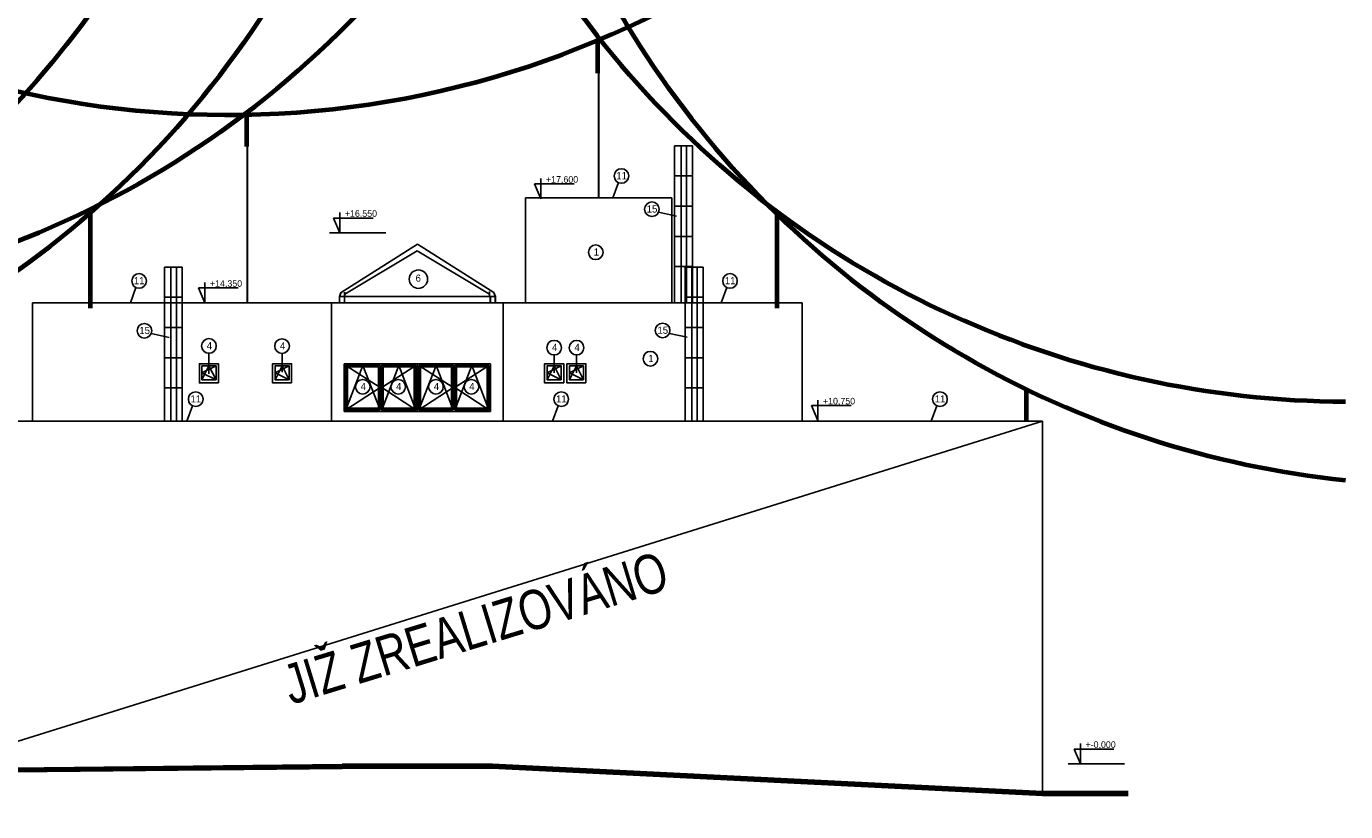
# Model space of a CAD drawing. Header units: millimetres. Extents: x 434746 to 672760, y -61647 to 206428.
# Tile 20 of 24: x 565697 to 607163, y 130606 to 155299. Entities that reach past the tile are written whole.
import ezdxf

# ---------------------------------------------------------------- set-up
doc = ezdxf.new("R2010")
doc.units = ezdxf.units.MM
doc.linetypes.add('ACAD_ISO03W100', pattern=[30, 12, -18])
doc.layers.add('1NP-Rozpiska', color=7, linetype='Continuous', lineweight=30)
doc.layers.add('E-uzemneni_vnejsi', color=240, linetype='Continuous', lineweight=30)
doc.layers.add('pohledy', color=1, linetype='Continuous')
doc.layers.add('stav', color=7, linetype='Continuous')
doc.styles.add('SPIRITTXTSTYLE1', font='ROMAN')

# ---------------------------------------------------------------- blocks, each defined once
blk = doc.blocks.new('A$C4D0F5495')
at = {"layer": 'pohledy', "color": 2, "linetype": 'Continuous', "ltscale": 2000}
for centre, radius in [((542, 21361), 230), ((1499, 20315), 230), ((-264, 18962), 230), ((-14620, 18061), 230), ((-5839, 18117), 289), ((3954, 18061), 230), ((-14451, 16493), 230), ((1836, 16503), 230), ((-12423, 16017), 230), ((-10126, 16011), 230), ((-1573, 15962), 230), ((-869, 15962), 230), ((1454, 15615), 230), ((-7588, 14733), 230), ((-6474, 14733), 230), ((-5288, 14733), 230), ((-4174, 14733), 230), ((-12840, 14343), 230), ((-1351, 14343), 230), ((10553, 14343), 230)]:
    blk.add_circle(centre, radius, dxfattribs=at)
at = {"layer": 'stav', "color": 7}
for p, q in [((2770, 22312), (2211, 22312)), ((2211, 22312), (2211, 17373)), ((2414, 22312), (2414, 17373)), ((2590, 22312), (2590, 17373)), ((2770, 17373), (2770, 22312)), ((445, 21152), (267, 20673)), ((2770, 21361), (2211, 21361)), ((2770, 20411), (2211, 20411)), ((1710, 20225), (2274, 20102)), ((-5870, 19218), (-8270, 17693)), ((-5870, 19218), (-3470, 17693)), ((2770, 19461), (2211, 19461)), ((-8157, 17640), (-5882, 19004)), ((-5882, 19004), (-3603, 17650)), ((-13261, 18499), (-13820, 18499)), ((-13820, 18499), (-13820, 13655)), ((-13617, 18499), (-13617, 13655)), ((-13440, 18499), (-13440, 13655)), ((-13261, 13655), (-13261, 18499)), ((2770, 18510), (2211, 18510)), ((3107, 18499), (2548, 18499)), ((2548, 18499), (2548, 13655)), ((2751, 18499), (2751, 13655)), ((2927, 18499), (2927, 13655)), ((3107, 13655), (3107, 18499)), ((-14717, 17852), (-14894, 17373)), ((3857, 17852), (3679, 17373)), ((-13261, 17549), (-13820, 17549)), ((-8274, 17693), (-8324, 17573)), ((-8270, 17693), (-8320, 17573)), ((-8161, 17707), (-8161, 17573)), ((-8157, 17707), (-8157, 17573)), ((-3607, 17727), (-3607, 17573)), ((-3603, 17727), (-3603, 17573)), ((-3474, 17693), (-3424, 17573)), ((-3470, 17693), (-3420, 17573)), ((3107, 17549), (2548, 17549)), ((-13261, 16599), (-13820, 16599)), ((3107, 16599), (2548, 16599)), ((-14240, 16403), (-13676, 16280)), ((2047, 16412), (2611, 16289)), ((-12423, 15787), (-12423, 15137)), ((-10126, 15782), (-10126, 15194)), ((-13261, 15648), (-13820, 15648)), ((-8174, 15455), (-8174, 13955)), ((-5874, 15455), (-5874, 13955)), ((-1573, 15732), (-1573, 15174)), ((-874, 15732), (-874, 15167)), ((3107, 15648), (2548, 15648)), ((-13261, 14698), (-13820, 14698)), ((3107, 14698), (2548, 14698)), ((-12937, 14134), (-13114, 13655)), ((-1448, 14134), (-1626, 13655)), ((10456, 14134), (10278, 13655)), ((-25524, 1373), (13776, 13655))]:
    blk.add_line(p, q, dxfattribs=at)
at = {"layer": 'stav'}
for p, q in [((-1992, 21283), (-1992, 20645)), ((-2186, 21111), (-941, 21111)), ((-1992, 20645), (-2186, 21111)), ((-2474, 17373), (-2474, 20673)), ((-2474, 20673), (2126, 20673)), ((2126, 20673), (2126, 17373)), ((-8315, 19573), (-8509, 20040)), ((-8509, 20040), (-7263, 20040)), ((-8315, 20211), (-8315, 19573)), ((-8315, 19573), (-8636, 19573)), ((-8315, 19573), (-6860, 19573)), ((-12748, 17840), (-11503, 17840)), ((-12554, 17373), (-12748, 17840)), ((-12554, 18011), (-12554, 17373)), ((-8324, 17373), (-8324, 17573)), ((-8324, 17573), (-5874, 17573)), ((-8320, 17573), (-5870, 17573)), ((-8320, 17373), (-8320, 17573)), ((-8165, 17573), (-8165, 17373)), ((-8161, 17573), (-8161, 17373)), ((-3424, 17573), (-5874, 17573)), ((-3420, 17573), (-5870, 17573)), ((-3582, 17573), (-3582, 17373)), ((-3578, 17573), (-3578, 17373)), ((-3424, 17373), (-3424, 17573)), ((-3420, 17373), (-3420, 17573)), ((-17974, 13655), (-17974, 17373)), ((-17974, 17373), (-13000, 17373)), ((-13000, 17373), (831, 17373)), ((-12274, 17373), (-9774, 17373)), ((-8574, 17373), (-8574, 13655)), ((-3174, 17373), (-3174, 13655)), ((-3174, 17373), (-2474, 17373)), ((831, 17373), (1131, 17373)), ((6226, 17373), (1131, 17373)), ((6226, 13655), (6226, 17373)), ((-12724, 15455), (-12124, 15455)), ((-10424, 15455), (-9824, 15455)), ((-8174, 15455), (-3574, 15455)), ((-8174, 13955), (-8174, 15455)), ((-5874, 13955), (-5874, 15455)), ((-3574, 13955), (-3574, 15455)), ((-1874, 15455), (-1274, 15455)), ((-1174, 15455), (-574, 15455)), ((-12724, 14855), (-12124, 14855)), ((-10424, 14855), (-9824, 14855)), ((-1874, 14855), (-1274, 14855)), ((-1174, 14855), (-574, 14855)), ((6520, 14139), (7765, 14139)), ((6713, 13673), (6520, 14139)), ((6713, 14310), (6713, 13673)), ((-8174, 13955), (-3574, 13955)), ((13776, 13655), (-21623, 13655)), ((13776, 13655), (13776, 1973)), ((14967, 2873), (14773, 3340)), ((14773, 3340), (16019, 3340)), ((14967, 3511), (14967, 2873)), ((16358, 2873), (14581, 2873))]:
    blk.add_line(p, q, dxfattribs=at)
at = {"layer": 'stav', "linetype": 'ACAD_ISO03W100', "ltscale": 500}
for p, q in [((-12645, 14956), (-12426, 15388)), ((-12202, 15388), (-12645, 15172)), ((-12426, 15388), (-12202, 14956)), ((-10345, 14956), (-10126, 15388)), ((-9902, 15388), (-10345, 15172)), ((-10126, 15388), (-9902, 14956)), ((-8124, 15405), (-7045, 14705)), ((-8124, 14005), (-7584, 15405)), ((-7584, 15405), (-7045, 14005)), ((-6995, 14005), (-6459, 15405)), ((-5924, 15405), (-6995, 14705)), ((-6459, 15405), (-5924, 14005)), ((-5824, 15405), (-4745, 14705)), ((-5824, 14005), (-5284, 15405)), ((-5284, 15405), (-4745, 14005)), ((-4695, 14005), (-4159, 15405)), ((-3624, 15405), (-4695, 14705)), ((-4159, 15405), (-3624, 14005)), ((-1795, 14956), (-1576, 15388)), ((-1352, 15388), (-1795, 15172)), ((-1576, 15388), (-1352, 14956)), ((-1095, 14956), (-876, 15388)), ((-652, 15388), (-1095, 15172)), ((-876, 15388), (-652, 14956)), ((-12645, 15172), (-12202, 14956)), ((-10345, 15172), (-9902, 14956)), ((-1795, 15172), (-1352, 14956)), ((-1095, 15172), (-652, 14956)), ((-7045, 14705), (-8124, 14005)), ((-6995, 14705), (-5924, 14005)), ((-4745, 14705), (-5824, 14005)), ((-4695, 14705), (-3624, 14005))]:
    blk.add_line(p, q, dxfattribs=at)
at = {"layer": 'stav', "color": 1, "lineweight": 50}
for p, q in [((-18534, 2723), (-8234, 2833)), ((-18534, 2713), (-8234, 2823)), ((-18534, 2703), (-8234, 2813)), ((-18534, 2693), (-8234, 2803)), ((-18533, 2683), (-8233, 2793)), ((-18533, 2673), (-8233, 2783)), ((-18533, 2663), (-8233, 2773)), ((-18533, 2653), (-8233, 2763)), ((-3514, 2833), (-8234, 2833)), ((-3514, 2823), (-8234, 2823)), ((-3514, 2813), (-8234, 2813)), ((-3514, 2803), (-8234, 2803)), ((-3514, 2793), (-8234, 2793)), ((-3514, 2783), (-8234, 2783)), ((-3514, 2773), (-8234, 2773)), ((-3514, 2763), (-8234, 2763)), ((13773, 1914), (-3517, 2774)), ((13773, 1904), (-3517, 2764)), ((13774, 1934), (-3516, 2794)), ((13774, 1924), (-3516, 2784)), ((13775, 1954), (-3515, 2814)), ((13775, 1944), (-3515, 2804)), ((13776, 1973), (-3514, 2833)), ((13776, 1963), (-3514, 2823)), ((16470, 1973), (13776, 1973)), ((16470, 1963), (13776, 1963)), ((16470, 1953), (13776, 1953)), ((16470, 1943), (13776, 1943)), ((16470, 1933), (13776, 1933)), ((16470, 1923), (13776, 1923)), ((16470, 1913), (13776, 1913)), ((16470, 1903), (13776, 1903))]:
    blk.add_line(p, q, dxfattribs=at)
at = {"layer": 'stav'}
for points in [[(-12124, 14855), (-12724, 14855), (-12724, 15455), (-12124, 15455)], [(-12202, 14956), (-12645, 14956), (-12645, 15388), (-12202, 15388)], [(-9824, 14855), (-10424, 14855), (-10424, 15455), (-9824, 15455)], [(-9902, 14956), (-10345, 14956), (-10345, 15388), (-9902, 15388)], [(-1274, 14855), (-1874, 14855), (-1874, 15455), (-1274, 15455)], [(-1352, 14956), (-1795, 14956), (-1795, 15388), (-1352, 15388)], [(-574, 14855), (-1174, 14855), (-1174, 15455), (-574, 15455)], [(-652, 14956), (-1095, 14956), (-1095, 15388), (-652, 15388)]]:
    blk.add_lwpolyline(points, close=True, dxfattribs=at)
at = {"layer": 'stav', "color": 7}
for points in [[(-7045, 14005), (-8124, 14005), (-8124, 15405), (-7045, 15405)], [(-7095, 14055), (-8074, 14055), (-8074, 15355), (-7095, 15355)], [(-5924, 15405), (-6995, 15405), (-6995, 14005), (-5924, 14005)], [(-5974, 15355), (-6945, 15355), (-6945, 14055), (-5974, 14055)], [(-4745, 14005), (-5824, 14005), (-5824, 15405), (-4745, 15405)], [(-4795, 14055), (-5774, 14055), (-5774, 15355), (-4795, 15355)], [(-3624, 15405), (-4695, 15405), (-4695, 14005), (-3624, 14005)], [(-3674, 15355), (-4645, 15355), (-4645, 14055), (-3674, 14055)]]:
    blk.add_lwpolyline(points, close=True, dxfattribs=at)
at = {"layer": '1NP-Rozpiska', "color": 7, "linetype": 'Continuous', "lineweight": -3, "ltscale": 10, "width": 0.8}
blk.add_text('JIŽ ZREALIZOVÁNO', height=1244.68, rotation=17.0395, dxfattribs=at).set_placement((-9841, 4729))
at = {"layer": 'pohledy', "color": 2, "linetype": 'Continuous', "ltscale": 2000, "style": 'SPIRITTXTSTYLE1'}
for s, p in [('11', (379, 21257)), ('15', (1336, 20212)), ('1', (-331, 18859)), ('6', (-5929, 18036)), ('11', (-14783, 17957)), ('11', (3791, 17957)), ('15', (-14614, 16390)), ('15', (1673, 16399)), ('4', (-12491, 15914)), ('4', (-10193, 15908)), ('4', (-1641, 15859)), ('4', (-937, 15859)), ('1', (1386, 15511)), ('4', (-7656, 14630)), ('4', (-6542, 14630)), ('4', (-5356, 14630)), ('4', (-4242, 14630)), ('11', (-13003, 14239)), ('11', (-1514, 14239)), ('11', (10390, 14239))]:
    blk.add_text(s, height=225, dxfattribs=at).set_placement(p)
at = {"layer": 'stav'}
for s, p in [('+17,600', (-1830, 21149)), ('+16,550', (-8152, 20077)), ('+14,350', (-12392, 17877)), ('+10,750', (6876, 14177)), ('+-0,000', (15129, 3377))]:
    blk.add_text(s, height=207.5, dxfattribs=at).set_placement(p)

msp = doc.modelspace()

# ---------------------------------------------------------------- linework, layer by layer
at = {"layer": 'E-uzemneni_vnejsi', "color": 5, "lineweight": 70}
for points in [[(583660, 153823), (583660, 154823)], [(572624, 151523), (572624, 152523)], [(567710, 146433), (567710, 149433)], [(589292, 146433), (589292, 149433)], [(597134, 142885), (597134, 143885)]]:
    msp.add_lwpolyline(points, dxfattribs=at)
at = {"layer": 'E-uzemneni_vnejsi', "color": 0}
for points in [[(583685, 149906), (583685, 153906)], [(572649, 146606), (572649, 151606)]]:
    msp.add_lwpolyline(points, dxfattribs=at)
at = {"layer": 'E-uzemneni_vnejsi', "color": 2, "lineweight": 70}
msp.add_circle((543358, 173248), 30000, dxfattribs=at)
for centre, start, end in [((572037, 182517), 213.2499, 350.2917), ((554476, 176479), 255.4682, 1.8716), ((547994, 172045), 268.0029, 10.396), ((607259, 173501), 172.4201, 269.817), ((610240, 170871), 167.3163, 264.1135)]:
    msp.add_arc(centre, 30000, start, end, dxfattribs=at)

# ---------------------------------------------------------------- block references
msp.add_blockref('A$C4D0F5495', (583859, 129233))

doc.saveas('drawing.dxf')
